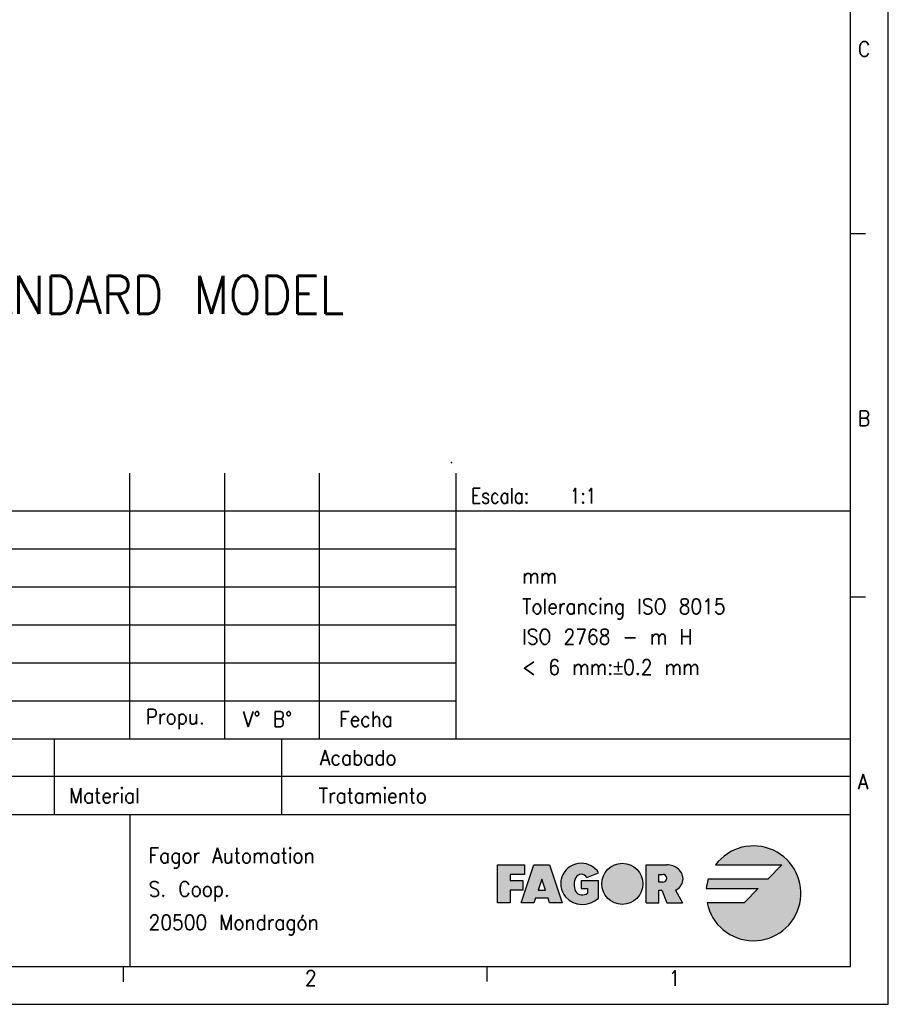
# Model space of a CAD drawing. Header units: millimetres. Extents: x -235 to 2016, y -109 to 485.
# Tile 22 of 54: x 490 to 605, y -109 to 21. Entities that reach past the tile are written whole.
import ezdxf

# ---------------------------------------------------------------- set-up
doc = ezdxf.new("R2010")
doc.units = ezdxf.units.MM
doc.layers.add('1', color=7, linetype='Continuous')
doc.styles.add('CONVERTER_11', font='txt.shx', dxfattribs={"width": 0.9})
doc.styles.add('CONVERTER_13', font='txt.shx', dxfattribs={"width": 0.81})

# ---------------------------------------------------------------- blocks, each defined once
blk = doc.blocks.new('tolerancias__62', base_point=(547.2149843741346, -37.82507050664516))
at = {"layer": '1', "color": 7}
blk.add_point((547.2149843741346, -37.82507050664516), dxfattribs=at)
blk = doc.blocks.new('tolerancias__63', base_point=(547.8144653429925, -74.22039922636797))
at = {"layer": '1', "color": 7}
blk.add_point((547.8144653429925, -74.22039922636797), dxfattribs=at)
blk = doc.blocks.new('Marco_a1', base_point=(184.8144653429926, 187.7796007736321))
at = {"layer": '1', "linetype": 'Continuous'}
h = blk.add_hatch(color=2, dxfattribs=at)
edge = h.paths.add_edge_path()
edge.add_line((590.7861250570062, -90.84599406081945), (588.9111250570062, -92.72099406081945))
edge.add_line((588.9111250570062, -92.72099406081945), (581.0740050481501, -92.72099406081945))
edge.add_arc((587.0361250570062, -94.59599406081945), 6.250000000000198, 162.5423968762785, 174.2608295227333)
edge.add_line((580.8174535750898, -93.97099406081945), (587.6611250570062, -93.97099406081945))
edge.add_line((587.6611250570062, -93.97099406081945), (585.7861250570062, -95.84599406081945))
edge.add_line((585.7861250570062, -95.84599406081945), (580.9124007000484, -95.84599406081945))
edge.add_arc((587.0361250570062, -94.59599406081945), 6.249999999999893, 191.5369590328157, 503.130102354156)
edge.add_line((582.0361250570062, -90.84599406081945), (590.7861250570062, -90.84599406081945))
h = blk.add_hatch(color=2, dxfattribs=at)
edge = h.paths.add_edge_path()
edge.add_line((564.3312465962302, -92.92932739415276), (564.3312465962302, -93.97099406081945))
edge.add_line((564.3312465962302, -93.97099406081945), (565.1645799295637, -93.97099406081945))
edge.add_line((565.1645799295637, -93.97099406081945), (565.1645799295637, -94.59599406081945))
edge.add_arc((564.3312465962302, -93.03349406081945), 1.770833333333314, 270, 298.0724869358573, ccw=False)
edge.add_arc((564.3312465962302, -93.97099406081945), 0.8333333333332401, 202.6198649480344, 270, ccw=False)
edge.add_arc((565.5812465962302, -93.45016072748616), 2.187499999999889, 154.6230664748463, 202.619864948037, ccw=False)
edge.add_arc((564.3288787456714, -92.92933074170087), 0.835386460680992, 29.91899816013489, 150.0810018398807, ccw=False)
edge.add_line((565.0529344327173, -92.51266072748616), (566.6099690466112, -91.88766072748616))
edge.add_arc((564.3277917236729, -93.34599406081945), 2.708333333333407, 32.57897039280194, 90)
edge.add_arc((564.3277917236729, -93.34599406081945), 2.7083333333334, 90, 219.5977388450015)
edge.add_arc((564.506467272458, -92.95005454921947), 3.104272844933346, 223.1289646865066, 312.983270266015)
edge.add_line((566.622913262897, -95.22099406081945), (566.622913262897, -92.92932739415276))
edge.add_line((566.622913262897, -92.92932739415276), (564.3312465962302, -92.92932739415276))
h = blk.add_hatch(color=2, dxfattribs=at)
edge = h.paths.add_edge_path()
edge.add_arc((569.7442851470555, -93.34599406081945), 2.708333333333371, 0, 360)
blk.add_hatch(color=2, dxfattribs=at).paths.add_polyline_path([(556.8277917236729, -92.09599406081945), (554.9527917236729, -92.09599406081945), (554.9527917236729, -92.92932739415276), (556.6194583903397, -92.92932739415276), (556.6194583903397, -93.76266072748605), (556.6194583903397, -94.17932739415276), (554.9527917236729, -94.17932739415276), (554.9527917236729, -95.84599406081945), (553.2861250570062, -95.84599406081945), (553.2861250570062, -90.84599406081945), (556.8277917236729, -90.84599406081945)])
h = blk.add_hatch(color=2, dxfattribs=at)
h.paths.add_polyline_path([(560.1611250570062, -95.84599406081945), (559.9527917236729, -95.22099406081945), (558.2861250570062, -95.22099406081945), (558.0777917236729, -95.84599406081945), (556.4111250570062, -95.84599406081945), (558.0777917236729, -90.84599406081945), (560.1611250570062, -90.84599406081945), (561.8277917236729, -95.84599406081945)])
h.paths.add_polyline_path([(559.1194583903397, -92.72099406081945), (558.6333472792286, -94.17932739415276), (559.6055695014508, -94.17932739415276)], flags=16)
h = blk.add_hatch(color=2, dxfattribs=at)
edge = h.paths.add_edge_path()
edge.add_arc((576.1012248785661, -92.66967744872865), 1.643411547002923, -66.7233294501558, 50.761309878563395, ccw=False)
edge.add_line((576.7506542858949, -94.17932739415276), (577.6772287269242, -95.84599406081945))
edge.add_line((577.6772287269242, -95.84599406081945), (575.595503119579, -95.84599406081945))
edge.add_line((575.595503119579, -95.84599406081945), (574.970503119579, -94.17932739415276))
edge.add_line((574.970503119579, -94.17932739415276), (574.5538364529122, -94.17932739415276))
edge.add_line((574.5538364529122, -94.17932739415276), (574.5538364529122, -95.84599406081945))
edge.add_line((574.5538364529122, -95.84599406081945), (572.8871697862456, -95.84599406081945))
edge.add_line((572.8871697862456, -95.84599406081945), (572.8871697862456, -90.84599406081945))
edge.add_line((572.8871697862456, -90.84599406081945), (574.5538364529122, -90.84599406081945))
edge.add_line((574.5538364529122, -90.84599406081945), (575.595503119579, -90.84599406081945))
edge.add_arc((575.595503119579, -93.28889939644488), 2.442905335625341, 50.76130987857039, 90, ccw=False)
edge = h.paths.add_edge_path(flags=16)
edge.add_arc((575.0746697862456, -92.61682739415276), 0.5208333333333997, 270, 450)
edge.add_line((575.0746697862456, -92.09599406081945), (574.5538364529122, -92.09599406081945))
edge.add_line((574.5538364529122, -92.09599406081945), (574.5538364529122, -93.13766072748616))
edge.add_line((574.5538364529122, -93.13766072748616), (575.0746697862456, -93.13766072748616))
at = {"layer": '1', "color": 2, "linetype": 'Continuous'}
for p, q in [((604.8144653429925, -109.220399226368), (604.8144653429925, 484.7796007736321)), ((601.8144653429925, -7.68706589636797), (599.8144653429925, -7.68706589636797)), ((414.8144653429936, -44.22039922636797), (599.8144653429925, -44.22039922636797)), ((414.8144653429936, -49.22039922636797), (547.8144653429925, -49.22039922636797)), ((414.8144653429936, -54.22039922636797), (547.8144653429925, -54.22039922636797)), ((601.8144653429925, -55.55373255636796), (599.8144653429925, -55.55373255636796)), ((414.8144653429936, -59.22039922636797), (547.8144653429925, -59.22039922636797)), ((414.8144653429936, -64.22039922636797), (547.8144653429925, -64.22039922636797)), ((414.8144653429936, -69.22039922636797), (547.8144653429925, -69.22039922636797)), ((599.8144653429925, -79.22039922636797), (414.8144653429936, -79.22039922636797)), ((553.2861250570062, -90.84599406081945), (556.8277917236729, -90.84599406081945)), ((553.2861250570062, -95.84599406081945), (553.2861250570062, -90.84599406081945)), ((554.9527917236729, -92.09599406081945), (554.9527917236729, -92.92932739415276)), ((556.8277917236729, -92.09599406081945), (554.9527917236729, -92.09599406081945)), ((556.4111250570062, -95.84599406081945), (558.0777917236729, -90.84599406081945)), ((556.8277917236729, -90.84599406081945), (556.8277917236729, -92.09599406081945)), ((558.0777917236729, -90.84599406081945), (560.1611250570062, -90.84599406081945)), ((560.1611250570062, -90.84599406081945), (561.8277917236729, -95.84599406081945)), ((565.0529344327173, -92.51266072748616), (566.6099690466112, -91.88766072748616)), ((572.8871697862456, -90.84599406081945), (574.5538364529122, -90.84599406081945)), ((572.8871697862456, -95.84599406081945), (572.8871697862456, -90.84599406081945)), ((574.5538364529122, -90.84599406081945), (575.595503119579, -90.84599406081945)), ((574.5538364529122, -92.09599406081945), (575.0746697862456, -92.09599406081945)), ((574.5538364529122, -93.13766072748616), (574.5538364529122, -92.09599406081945)), ((582.0361250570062, -90.84599406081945), (590.7861250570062, -90.84599406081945)), ((590.7861250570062, -90.84599406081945), (588.9111250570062, -92.72099406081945)), ((554.9527917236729, -92.92932739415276), (556.6194583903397, -92.92932739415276)), ((556.6194583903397, -92.92932739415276), (556.6194583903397, -93.76266072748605)), ((559.1194583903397, -92.72099406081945), (558.6333472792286, -94.17932739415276)), ((559.6055695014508, -94.17932739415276), (559.1194583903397, -92.72099406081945)), ((564.3312465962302, -92.92932739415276), (566.622913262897, -92.92932739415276)), ((564.3312465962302, -92.92932739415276), (564.3312465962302, -93.97099406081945)), ((566.622913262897, -95.22099406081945), (566.622913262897, -92.92932739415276)), ((575.0746697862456, -93.13766072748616), (574.5538364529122, -93.13766072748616)), ((588.9111250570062, -92.72099406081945), (581.0740050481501, -92.72099406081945)), ((554.9527917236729, -94.17932739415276), (554.9527917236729, -95.84599406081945)), ((556.6194583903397, -94.17932739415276), (554.9527917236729, -94.17932739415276)), ((556.6194583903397, -93.76266072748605), (556.6194583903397, -94.17932739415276)), ((558.6333472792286, -94.17932739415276), (559.6055695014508, -94.17932739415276)), ((564.3312465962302, -93.97099406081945), (565.1645799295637, -93.97099406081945)), ((565.1645799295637, -93.97099406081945), (565.1645799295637, -94.59599406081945)), ((574.5538364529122, -95.84599406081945), (574.5538364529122, -94.17932739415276)), ((574.5538364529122, -94.17932739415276), (574.970503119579, -94.17932739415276)), ((574.970503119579, -94.17932739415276), (575.595503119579, -95.84599406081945)), ((576.7506542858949, -94.17932739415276), (577.6772287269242, -95.84599406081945)), ((580.8174535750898, -93.97099406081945), (587.6611250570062, -93.97099406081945)), ((587.6611250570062, -93.97099406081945), (585.7861250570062, -95.84599406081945)), ((554.9527917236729, -95.84599406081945), (553.2861250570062, -95.84599406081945)), ((558.0777917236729, -95.84599406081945), (556.4111250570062, -95.84599406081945)), ((558.2861250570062, -95.22099406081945), (558.0777917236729, -95.84599406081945)), ((559.9527917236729, -95.22099406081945), (558.2861250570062, -95.22099406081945)), ((560.1611250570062, -95.84599406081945), (559.9527917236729, -95.22099406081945)), ((561.8277917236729, -95.84599406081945), (560.1611250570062, -95.84599406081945)), ((572.8871697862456, -95.84599406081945), (574.5538364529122, -95.84599406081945)), ((575.595503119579, -95.84599406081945), (577.6772287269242, -95.84599406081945)), ((585.7861250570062, -95.84599406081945), (580.9124007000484, -95.84599406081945)), ((503.9321124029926, -104.2667880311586), (503.9321124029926, -106.2667880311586)), ((551.8732888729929, -104.220399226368), (551.8732888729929, -106.220399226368)), ((-235.1855346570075, -109.220399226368), (604.8144653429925, -109.220399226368))]:
    blk.add_line(p, q, dxfattribs=at)
at = {"layer": '1', "color": 7, "linetype": 'Continuous'}
for p, q in [((599.8144653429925, -104.220399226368), (599.8144653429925, 479.7796007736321)), ((504.8144653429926, -74.22039922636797), (504.8144653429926, -39.22039922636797)), ((517.3144653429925, -74.22039922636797), (517.3144653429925, -39.22039922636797)), ((529.8144653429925, -74.22039922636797), (529.8144653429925, -39.22039922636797)), ((547.8144653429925, -74.22039922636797), (547.8144653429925, -39.22039922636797)), ((414.8144653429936, -74.22039922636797), (599.8144653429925, -74.22039922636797)), ((494.8144653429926, -74.22039922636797), (494.8144653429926, -84.22039922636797)), ((524.8144653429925, -74.22039922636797), (524.8144653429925, -84.22039922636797)), ((414.8144653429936, -84.22039922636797), (599.8144653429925, -84.22039922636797)), ((504.8144653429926, -84.22039922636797), (504.8144653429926, -104.220399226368)), ((-215.1855346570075, -104.2203992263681), (599.8144653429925, -104.220399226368))]:
    blk.add_line(p, q, dxfattribs=at)
at = {"layer": '1', "color": 2, "linetype": 'Continuous'}
blk.add_circle((569.7442851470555, -93.34599406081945), 2.708333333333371, dxfattribs=at)
for centre, radius, start, end in [((587.0361250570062, -94.59599406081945), 6.249999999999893, 191.5369590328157, 143.130102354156), ((564.3277917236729, -93.34599406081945), 2.7083333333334, 90, 219.5977388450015), ((564.3277917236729, -93.34599406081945), 2.708333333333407, 32.57897039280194, 90), ((564.3288787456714, -92.92933074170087), 0.835386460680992, 29.9189981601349, 150.0810018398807), ((575.0746697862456, -92.61682739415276), 0.5208333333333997, 270, 90), ((575.595503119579, -93.28889939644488), 2.442905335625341, 50.76130987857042, 90), ((576.1012248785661, -92.66967744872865), 1.643411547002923, 293.2766705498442, 50.76130987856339), ((565.5812465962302, -93.45016072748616), 2.187499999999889, 154.6230664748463, 202.619864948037), ((587.0361250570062, -94.59599406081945), 6.250000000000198, 162.5423968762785, 174.2608295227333), ((564.3312465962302, -93.97099406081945), 0.8333333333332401, 202.6198649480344, 270), ((564.3312465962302, -93.03349406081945), 1.770833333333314, 270, 298.0724869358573), ((564.506467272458, -92.95005454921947), 3.104272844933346, 223.1289646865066, 312.983270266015)]:
    blk.add_arc(centre, radius, start, end, dxfattribs=at)
at = {"layer": '1', "color": 2, "style": 'CONVERTER_13', "width": 0.81}
blk.add_text('Escala:   1:1', height=2, dxfattribs=at).set_placement((549.8144653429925, -43.22039922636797))
at = {"layer": '1', "color": 2, "char_height": 2, "style": 'CONVERTER_11'}
for s, insert, attachment_point, line_spacing_factor in [('C', (600.8144653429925, 16.64626743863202), 4, 1.20048019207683), ('B', (600.8144653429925, -32.02039922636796), 4, 1.20048019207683), ('Propu.', (506.9021583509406, -71.65264731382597), 4, 1.32052821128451), ('V° B°', (519.7389604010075, -71.65264731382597), 4, 1.20048019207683), ('Fecha', (532.4083241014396, -71.65264731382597), 4, 1.32052821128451), ('Acabado', (539.9804469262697, -76.72039922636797), 6, 1.32052821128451), ('A', (600.8144653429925, -79.88706589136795), 4, 1.20048019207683), ('Material', (496.8144653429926, -81.72039922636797), 4, 1.32052821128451), ('Tratamiento', (543.9804469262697, -81.72039922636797), 6, 1.32052821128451), ('Fagor Automation\\PS. Coop.\\P20500 Mondragón', (507.2878943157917, -94.35581747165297), 4, 1.32052821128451), ('2', (527.9027006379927, -105.7667880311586), 4, 1.20048019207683), ('1', (575.8438771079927, -105.7667880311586), 4, 1.20048019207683)]:
    blk.add_mtext(s, dxfattribs=dict(at, insert=insert, attachment_point=attachment_point, line_spacing_factor=line_spacing_factor))
blk = doc.blocks.new('Top', base_point=(184.8144653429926, 187.7796007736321))
blk.add_blockref('Marco_a1', (184.8144653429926, 187.7796007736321))
blk = doc.blocks.new('_dummy_frame__64', base_point=(-235.1855346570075, -174.5728945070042))
blk.add_blockref('Top', (184.8144653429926, 187.7796007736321))
blk = doc.blocks.new('_dummy_frame__65', base_point=(-346.4995658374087, -309.5127608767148))
at = {"layer": '1'}
for name, p in [('_dummy_frame__64', (-235.1855346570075, -174.5728945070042)), ('tolerancias__62', (547.2149843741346, -37.82507050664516)), ('tolerancias__63', (547.8144653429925, -74.22039922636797))]:
    blk.add_blockref(name, p, dxfattribs=at)
at = {"layer": '1', "color": 2, "style": 'CONVERTER_11', "width": 0.9}
blk.add_text('MODELO ESTANDAR/STANDARD MODEL', height=5, dxfattribs=at).set_placement((416.697213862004, -18.24275573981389))
at = {"layer": '1', "color": 2, "insert": (556.53543961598, -65.7993288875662), "char_height": 2, "attachment_point": 7, "line_spacing_factor": 1.20048019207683, "style": 'CONVERTER_11'}
blk.add_mtext('mm\\PTolerancing ISO 8015\\PISO 2768 - m H\\P< 6 mm:{\\Fgdt;`}0.2 mm', dxfattribs=at)

msp = doc.modelspace()

# ---------------------------------------------------------------- block references
at = {"layer": '1'}
msp.add_blockref('_dummy_frame__65', (-346.4995658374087, -309.5127608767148), dxfattribs=at)

doc.saveas('drawing.dxf')
